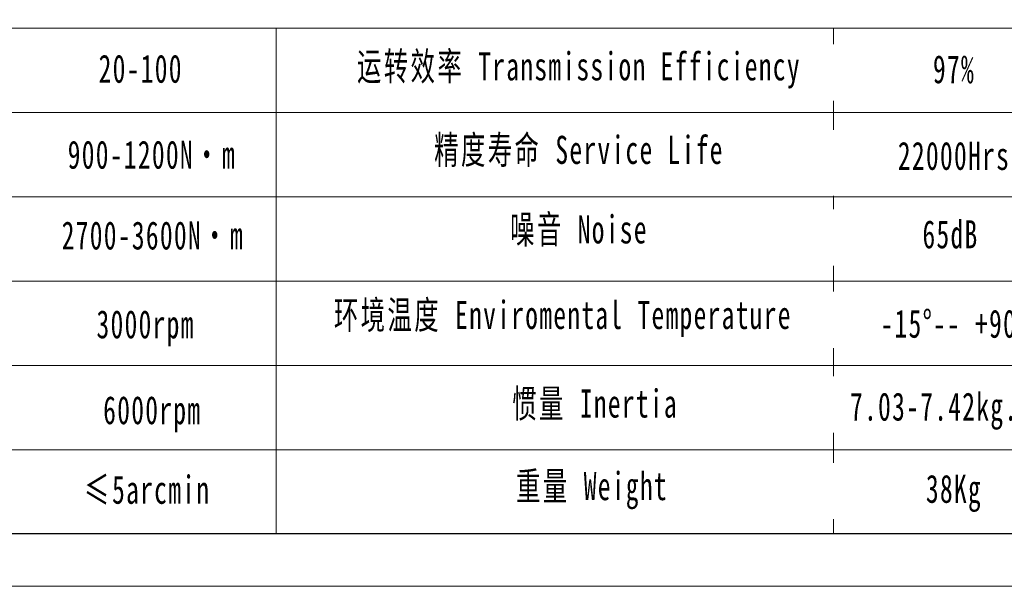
# Model space of a CAD drawing. Header units: millimetres. Extents: x 10014 to 11120, y 367 to 1148.
# Tile 3 of 8: x 10341 to 10587, y 367 to 508. Entities that reach past the tile are written whole.
import ezdxf

# ---------------------------------------------------------------- set-up
doc = ezdxf.new("R2010")
doc.units = ezdxf.units.MM
doc.layers.add('SLD-0', color=7, linetype='Continuous', lineweight=18)
doc.layers.add('图框_外框线', color=7, linetype='Continuous', lineweight=18)
doc.styles.add('标准', font='txt', dxfattribs={"width": 0.667})

msp = doc.modelspace()

# ---------------------------------------------------------------- linework, layer by layer
at = {"layer": 'SLD-0'}
for p, q in [((10404.85, 506.11), (10404.85, 379.75)), ((10544.18, 506.11), (10544.18, 379.74))]:
    msp.add_line(p, q, dxfattribs=at)
at = {"layer": '图框_外框线'}
for p, q in [((10111.82, 506.11), (11106.71, 506.11)), ((10207.16, 485.02), (10766.31, 485.02)), ((10111.82, 463.94), (11106.71, 463.94)), ((10207.16, 442.86), (11106.71, 442.86)), ((10207.16, 421.77), (11106.71, 421.77)), ((10207.16, 400.69), (11106.71, 400.69))]:
    msp.add_line(p, q, dxfattribs=at)
at = {"layer": '图框_外框线', "color": 3}
msp.add_lwpolyline([(10014.14, 366.58), (11119.87, 366.58), (11119.87, 1148.48), (10014.14, 1148.48)], close=True, dxfattribs=at)
at = {"layer": '图框_外框线', "color": 3, "lineweight": 25}
msp.add_lwpolyline([(10079.96, 379.74), (11106.71, 379.74), (11106.71, 1135.32), (10079.96, 1135.32)], close=True, dxfattribs=at)

# ---------------------------------------------------------------- texts
at = {"layer": 'SLD-0', "color": 1, "attachment_point": 2, "style": '标准'}
for s, insert, char_height, width in [('\\T1.1;运转效率 Transmission Efficiency', (10480.55, 500.1), 7.0282, 119.4349), ('\\T1.1;\\pxqc;20-100', (10370.97, 499.5), 7.0282, 29.8826), ('\\T1.1;97%', (10574.34, 499.38), 7.028, 89.882), ('\\T1.1;精度寿命 Service Life', (10480.55, 479.21), 7.0282, 93.7479), ('{\\T1.1;900-1200N·m}', (10373.76, 478.01), 7.0282, 58.2123), ('\\T1.1;22000Hrs', (10574.34, 477.72), 7.0282, 89.882), ('\\T1.1;噪音 Noise', (10480.55, 459.33), 7.0282, 62.0169), ('\\T1.1;65dB', (10573.47, 458.1), 7.028, 46.3782), ('{\\T1.1;2700-3600N·m}', (10374.01, 457.82), 7.0282, 69.8991), ('{\\T1.1;环境温度 Enviromental Temperature}', (10476.52, 437.94), 7.0282, 273.9127), ('\\T1.1;-15%%D-- +90%%D', (10574.34, 435.75), 7.0282, 60.2903), ('\\T1.1;3000rpm', (10372.19, 435.6), 7.0282, 48.4275), ('\\T1.1;惯量 Inertia', (10484.58, 415.79), 7.0282, 63.495), ('{\\T1.1;7.03-7.42kg.cm²}', (10574.34, 415.03), 7.0282, 105.0483), ('\\T1.1;6000rpm', (10373.86, 414.14), 7.0282, 153.6783), ('\\T1.1;≤5arcmin ', (10372.58, 394.24), 7.0282, 54.0647), ('\\T1.1;重量 Weight', (10483.82, 395.15), 7.0282, 54.6503), ('{\\T1.1;38Kg}', (10574.34, 394.47), 7.0282, 47.025)]:
    msp.add_mtext(s, dxfattribs=dict(at, insert=insert, char_height=char_height, width=width))

# ---------------------------------------------------------------- next in the draw order: texts
at = {"layer": 'SLD-0', "color": 1, "char_height": 7.0282, "width": 273.9127, "attachment_point": 2, "style": '标准', "bg_fill": 2}
for s, insert in [('{\\f宋体|b0|i0|c134|p2;\\W0.65;扭转刚性 \\fArial|b0|i0|c0|p34;Torsional Rigidity}', (10650.87, 498.54)), ('{\\f宋体|b0|i0|c134|p2;容许轴向力Max Axial Force}', (10650.31, 457.27)), ('{\\fSimSun|b0|i0|c134|p2;\\T1.1;设计 \\fArial|b0|i0|c0|p34;Design\\fSimSun|b0|i0|c134|p2;：}', (10636.76, 436.74)), ('{\\fSimSun|b0|i0|c134|p2;\\T1.1;复核 \\fArial|b0|i0|c0|p34;Recheck\\fSimSun|b0|i0|c134|p2;：}', (10640.08, 415.56)), ('{\\T1.1;日期 Date：}', (10634.48, 393.93))]:
    msp.add_mtext(s, dxfattribs=dict(at, insert=insert))

# ---------------------------------------------------------------- next in the draw order: texts
at = {"layer": 'SLD-0', "color": 1, "insert": (10651.43, 477.16), "char_height": 7.0282, "width": 273.9127, "attachment_point": 2, "style": '标准', "bg_fill": 2}
msp.add_mtext('\\A1;最大弯曲力矩M{\\H0.7x;\\S^ 2KB;}{\\H0.7x;\\S3^ ;}', dxfattribs=at)

doc.saveas('drawing.dxf')
